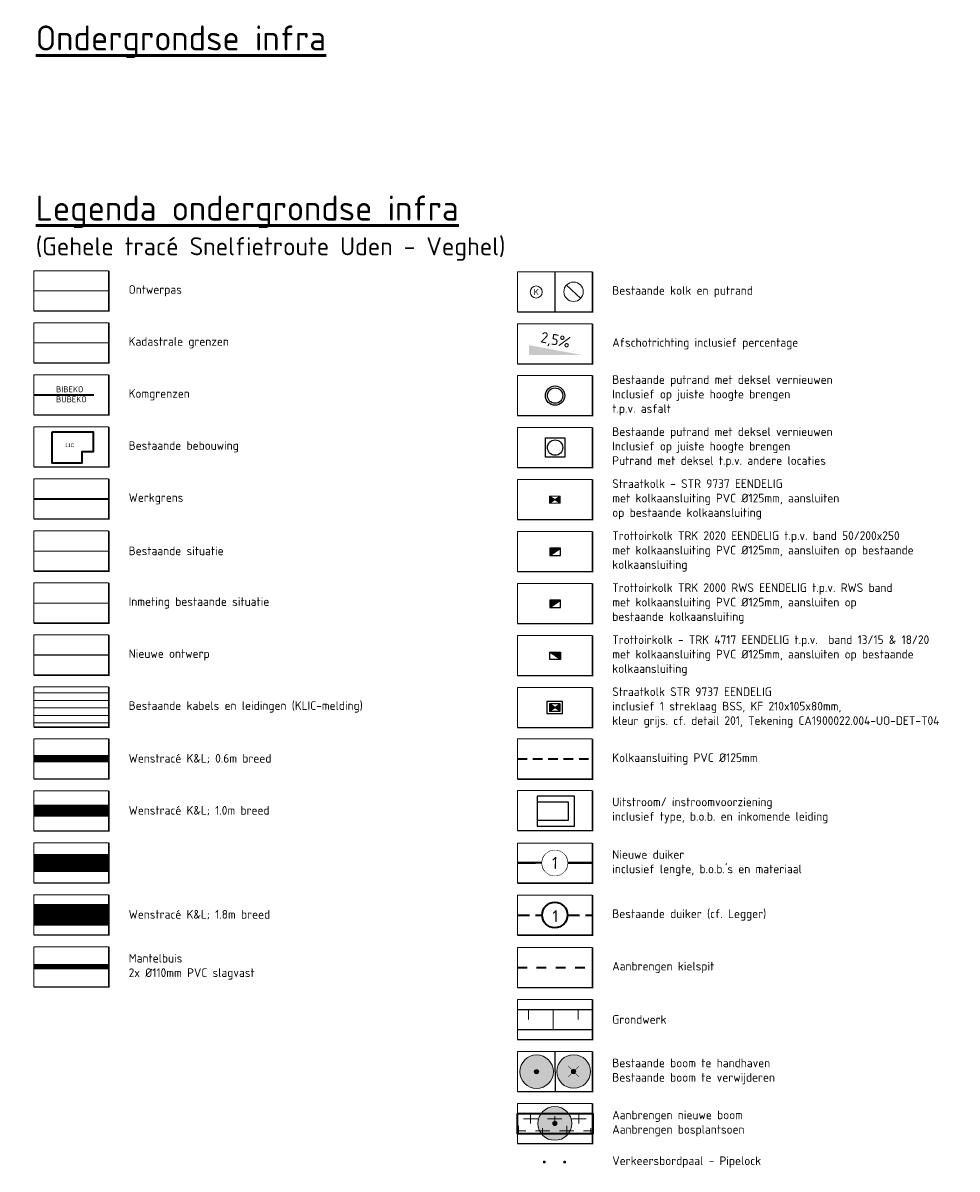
# Model space of a CAD drawing. Header units: metres. Extents: x 163543 to 168130, y 402678 to 405437.
# Tile 224 of 256: x 167616 to 167655, y 403408 to 403456. Entities that reach past the tile are written whole.
import ezdxf
from ezdxf.enums import TextEntityAlignment as Align
from ezdxf.lldxf.tags import DXFTag

# ---------------------------------------------------------------- set-up
doc = ezdxf.new("R2010")
doc.units = ezdxf.units.M
doc.set_wipeout_variables(frame=1)
for name, pattern in [('X-CA190022.004-UO-TXT_Legenda$0$AL-TEKENBLADGRENS', [11.5, 2.5, -1.5, 1, -1.5, 1, -1.5, 2.5]), ('X-CA190022.004-UO-TXT_Legenda$0$AM-AS', [16, 10, -2, 2, -2]), ('X-CA190022.004-UO-TXT_Legenda$0$DASHED2', [0.375, 0.25, -0.125]), ('X-CA190022.004-UO-TXT_Legenda$0$RI-HWA_BETON', [11.4, 9, -2.4]), ('X-CA190022.004-UO-TXT_Legenda$0$RI-HWA_PVC', [6.4, 4, -2.4]), ('X-CA190022.004-UO-TXT_Legenda$0$XX-HIDDEN', [4, 2, -2])]:
    doc.linetypes.add(name, pattern=pattern)
doc.layers.get('0').update_dxf_attribs({"lineweight": 25})
for name, color, linetype, lineweight in [('X-CA190022.004-UO-TXT_Legenda$0$B-OI-KL-WATER-G', 170, 'X-CA190022.004-UO-TXT_Legenda$0$KL-WATER-N', 18), ('X-CA190022.004-UO-TXT_Legenda$0$B-OI-RI-DRUK-G', 210, 'X-CA190022.004-UO-TXT_Legenda$0$RI-PERS', 18), ('X-CA190022.004-UO-TXT_Legenda$0$B-WE-KG-GRENS_PERCEEL-GV', 150, 'Continuous', 9), ('X-CA190022.004-UO-TXT_Legenda$0$B-WE-KL-DATA_MANTELBUIS-G', 90, 'X-CA190022.004-UO-TXT_Legenda$0$1-200 DATA', 100), ('X-CA190022.004-UO-TXT_Legenda$0$B-WE-KL-GAS_HD-G', 30, 'X-CA190022.004-UO-TXT_Legenda$0$KL-GAS-HD-N', 18), ('X-CA190022.004-UO-TXT_Legenda$0$B-WE-KL-GAS_LD-G', 50, 'X-CA190022.004-UO-TXT_Legenda$0$KL-GAS-LD-N', 18), ('X-CA190022.004-UO-TXT_Legenda$0$B-WE-KW-KUNSTWERK_DUIKER-G', 1, 'Continuous', 18), ('X-CA190022.004-UO-TXT_Legenda$0$GE_4502_GBKN_Huisnummer_Lijn_GEM', 202, 'Continuous', 0), ('X-CA190022.004-UO-TXT_Legenda$0$GE_601_PNDgrondvlakpand_Vlak_MV_GEM', 34, 'Continuous', 35), ('X-CA190022.004-UO-TXT_Legenda$0$KOLK INMETING', 251, 'Continuous', 18), ('X-CA190022.004-UO-TXT_Legenda$0$N-GV-GR-BOOM_SOLITAIR-G', 92, 'Continuous', 18), ('X-CA190022.004-UO-TXT_Legenda$0$N-OI-KL-ET_LS_MANTELBUIS-G', 40, 'X-CA190022.004-UO-TXT_Legenda$0$DASHED2', 35), ('X-CA190022.004-UO-TXT_Legenda$0$N-WE-AM-AS_WEG-G', 10, 'X-CA190022.004-UO-TXT_Legenda$0$AM-AS', 18), ('X-CA190022.004-UO-TXT_Legenda$0$N-WE-GR-BEPLANTING_CULTUUR_BOSPLANTSOEN-A-500', 92, 'Continuous', 18), ('X-CA190022.004-UO-TXT_Legenda$0$N-WE-GR-BEPLANTING_NATUUR_BOS-G', 90, 'Continuous', 35), ('X-CA190022.004-UO-TXT_Legenda$0$N-WE-GR-BOOM-S', 90, 'Continuous', 18), ('X-CA190022.004-UO-TXT_Legenda$0$N-WE-GW-TALUDARCERING-S', 90, 'Continuous', 25), ('X-CA190022.004-UO-TXT_Legenda$0$N-WE-GW-TALUDARCERING_KORT-G', 90, 'Continuous', 18), ('X-CA190022.004-UO-TXT_Legenda$0$N-WE-GW-TALUDARCERING_LANG-G', 90, 'Continuous', 18), ('X-CA190022.004-UO-TXT_Legenda$0$N-WE-GW-WATERGANG_BODEM-G', 90, 'Continuous', 25), ('X-CA190022.004-UO-TXT_Legenda$0$N-WE-GW-WATERGANG_GREPPEL_BODEM-G', 90, 'Continuous', 35), ('X-CA190022.004-UO-TXT_Legenda$0$N-WE-GW-WATERGANG_INSTEEK-G', 90, 'Continuous', 25), ('X-CA190022.004-UO-TXT_Legenda$0$N-WE-KG-GRENS_SYSTEEMGRENS-G', 7, 'X-CA190022.004-UO-TXT_Legenda$0$KG-OG', 35), ('X-CA190022.004-UO-TXT_Legenda$0$N-WE-RI-HWA_KOLK-S', 150, 'Continuous', 20), ('X-CA190022.004-UO-TXT_Legenda$0$N-WE-RI-HWA_KOLK-S-11-22 RWS BAND', 1, 'Continuous', 25), ('X-CA190022.004-UO-TXT_Legenda$0$N-WE-RI-HWA_KOLK-S-13-15 18-20 BAND', 5, 'Continuous', 25), ('X-CA190022.004-UO-TXT_Legenda$0$N-WE-RI-HWA_KOLK-S-COMBI 5-20 BAND', 150, 'Continuous', 25), ('X-CA190022.004-UO-TXT_Legenda$0$N-WE-RI-HWA_KOLK-S-met streklagen', 7, 'Continuous', 25), ('X-CA190022.004-UO-TXT_Legenda$0$N-WE-RI-HWA_TRANSPORTLEIDING_BETON_250-G', 150, 'X-CA190022.004-UO-TXT_Legenda$0$RI-HWA_BETON', 35), ('X-CA190022.004-UO-TXT_Legenda$0$N-WE-RI-HWA_TRANSPORTLEIDING_PVC_160-G', 150, 'X-CA190022.004-UO-TXT_Legenda$0$RI-HWA_PVC', 35), ('X-CA190022.004-UO-TXT_Legenda$0$N-WE-RI-HWA_UITSTROOMBAK-S', 150, 'Continuous', 25), ('X-CA190022.004-UO-TXT_Legenda$0$N-WE-RI-PUT_BETON ASFALT-S', 7, 'Continuous', 25), ('X-CA190022.004-UO-TXT_Legenda$0$N-WE-RI-PUT_BETON BSS MAAIVELD-S', 142, 'Continuous', 25), ('X-CA190022.004-UO-TXT_Legenda$0$N-WE-VH-KANTVERHARDING-G', 210, 'Continuous', 25), ('X-CA190022.004-UO-TXT_Legenda$0$N-WE-VH-VERKANTING-G', 7, 'Continuous', 35), ('X-CA190022.004-UO-TXT_Legenda$0$N-WE-VH-VERKANTING-T18', 7, 'Continuous', 18), ('X-CA190022.004-UO-TXT_Legenda$0$PUTRANDEN BGT', 251, 'Continuous', 0), ('X-CA190022.004-UO-TXT_Legenda$0$X-XX-AL-LEGENDA-G', 7, 'Continuous', 18), ('X-CA190022.004-UO-TXT_Legenda$0$X-XX-AL-LEGENDA-T50', 7, 'Continuous', 50), ('X-CA190022.004-UO-TXT_Legenda$0$X-XX-AL-T18', 7, 'Continuous', 18), ('X-CA190022.004-UO-TXT_Legenda$0$X-XX-AL-T25', 7, 'Continuous', 25), ('X-CA190022.004-UO-TXT_Legenda$0$X-XX-AL-T25 PIPELOCK SYSTEEM', 1, 'Continuous', 25), ('X-CA190022.004-UO-TXT_Legenda$0$X-XX-AL-VERWIJZING DUIKERS-S', 150, 'Continuous', 25), ('X-CA190022.004-UO-TXT_Legenda$0$X-XX-AL-VERWIJZING_KOMGRENS-G', 242, 'X-CA190022.004-UO-TXT_Legenda$0$AL-TEKENBLADGRENS', 35)]:
    doc.layers.add(name, color=color, linetype=linetype, lineweight=lineweight)
doc.layers.add('X-CA190022.004-UO-TXT_Legenda$0$B-WE-GR-BOOM-S AFKOMSTIG UIT DTM_v0.4', color=252, linetype='Continuous')
doc.layers.add('X-CA190022.004-UO-TXT_Legenda$0$V-WE-GR-BOOM-S', color=1, linetype='Continuous')
for name, color, linetype, lineweight, transparency in [('X-CA190022.004-UO-TXT_Legenda$0$N-GV-GR-GRAS-A-200', 62, 'Continuous', 18, 0.5), ('X-CA190022.004-UO-TXT_Legenda$0$N-WE-KL-TRACE_WENSTRACE-G 0.6m', 6, 'Continuous', 35, 0.6), ('X-CA190022.004-UO-TXT_Legenda$0$N-WE-KL-TRACE_WENSTRACE-G 1.0m', 3, 'Continuous', 35, 0.6), ('X-CA190022.004-UO-TXT_Legenda$0$N-WE-KL-TRACE_WENSTRACE-G 1.5m', 1, 'Continuous', 35, 0.6), ('X-CA190022.004-UO-TXT_Legenda$0$N-WE-KL-TRACE_WENSTRACE-G 1.80m', 2, 'Continuous', 35, 0.6)]:
    doc.layers.add(name, color=color, linetype=linetype, lineweight=lineweight, transparency=transparency)
doc.styles.add('X-CA190022.004-UO-TXT_Legenda$0$BGT_NAR', font='arial.ttf', dxfattribs={"height": 1})
doc.styles.add('X-CA190022.004-UO-TXT_Legenda$0$ISOCPEUR 9 PT', font='isocpeur.ttf', dxfattribs={"height": 2.4402})
doc.styles.add('X-CA190022.004-UO-TXT_Legenda$0$NLCS-ISO', font='NLCS-ISO.ttf')
doc.styles.add('X-CA190022.004-UO-TXT_Legenda$0$NLCS-ISO-M200-T18', font='NLCS-ISO.ttf', dxfattribs={"height": 0.36})
doc.styles.add('X-CA190022.004-UO-TXT_Legenda$0$NLCS-ISO-M200-T25', font='NLCS-ISO.ttf', dxfattribs={"height": 0.5})
doc.styles.add('X-CA190022.004-UO-TXT_Legenda$0$NLCS-ISO-M200-T35', font='NLCS-ISO.ttf', dxfattribs={"height": 0.7})
doc.styles.add('X-CA190022.004-UO-TXT_Legenda$0$NLCS-ISO-M500-T18', font='NLCS-ISO.ttf', dxfattribs={"height": 0.9})
doc.styles.add('X-CA190022.004-UO-TXT_Legenda$0$NLCS-ISO-M500-T50', font='NLCS-ISO.ttf', dxfattribs={"height": 2.5})
doc.styles.add('X-CA190022.004-UO-TXT_Legenda$0$Standard', font='NLCS-ISO.ttf')
doc.linetypes.add('X-CA190022.004-UO-TXT_Legenda$0$1-200 DATA', pattern='A,1.5,-0.6,["DATA",X-CA190022.004-UO-TXT_Legenda$0$NLCS-ISO,S=0.24,R=0,X=-0.5,Y=-0.12],-0.3', length=2.4)
doc.linetypes.add('X-CA190022.004-UO-TXT_Legenda$0$KG-OG', pattern='A,5.5,-1.5,[2,NLCS.SHX,S=0.5,R=0,X=0,Y=0],-1.5', length=8.5)
tags = doc.linetypes.add('X-CA190022.004-UO-TXT_Legenda$0$KL-GAS-HD-N', pattern='A,4,-1,[69,NLCS.SHX,S=0.5,R=0,X=0,Y=0],-1,4,-1,["H",X-CA190022.004-UO-TXT_Legenda$0$Standard,S=1,R=0,X=0,Y=-0.5],-2', length=13).pattern_tags.tags
tags[18] = DXFTag(74, 10)
tags = doc.linetypes.add('X-CA190022.004-UO-TXT_Legenda$0$KL-GAS-LD-N', pattern='A,4,-1,[69,NLCS.SHX,S=0.5,R=0,X=0,Y=0],-1,4,-1,["L",X-CA190022.004-UO-TXT_Legenda$0$Standard,S=1,R=0,X=0.25,Y=-0.5],-2', length=13).pattern_tags.tags
tags[18] = DXFTag(74, 10)
doc.linetypes.add('X-CA190022.004-UO-TXT_Legenda$0$KL-WATER-N', pattern='A,7,-0.5,[168,NLCS.SHX,S=0.75,R=0,X=0.75,Y=0],-2', length=9.5)
tags = doc.linetypes.add('X-CA190022.004-UO-TXT_Legenda$0$RI-PERS', pattern='A,7,-2,["P",X-CA190022.004-UO-TXT_Legenda$0$Standard,S=1.8,R=0,X=-0.5,Y=-0.9],-2,7,-2,[102,NLCS.SHX,S=1,R=180,X=0,Y=0],-2', length=22).pattern_tags.tags
tags[6] = DXFTag(74, 10)

# ---------------------------------------------------------------- blocks, each defined once
blk = doc.blocks.new('X-CA190022.004-UO-TXT_Legenda$0$N-SAL-VERWIJZING_MATERIAALNUMMER-SO')
blk.add_circle((0, 0), 2.64)
blk.add_wipeout([(2.64, 0), (2.63, 0.17), (2.62, 0.33), (2.59, 0.49), (2.56, 0.66), (2.51, 0.82), (2.45, 0.97), (2.39, 1.12), (2.31, 1.27), (2.23, 1.41), (2.13, 1.55), (2.03, 1.68), (1.92, 1.81), (1.81, 1.92), (1.68, 2.03), (1.55, 2.13), (1.41, 2.23), (1.27, 2.31), (1.12, 2.39), (0.97, 2.45), (0.82, 2.51), (0.66, 2.56), (0.49, 2.59), (0.33, 2.62), (0.17, 2.63), (0, 2.64), (-0.17, 2.63), (-0.33, 2.62), (-0.49, 2.59), (-0.66, 2.56), (-0.82, 2.51), (-0.97, 2.45), (-1.12, 2.39), (-1.27, 2.31), (-1.41, 2.23), (-1.55, 2.13), (-1.68, 2.03), (-1.81, 1.92), (-1.92, 1.81), (-2.03, 1.68), (-2.13, 1.55), (-2.23, 1.41), (-2.31, 1.27), (-2.39, 1.12), (-2.45, 0.97), (-2.51, 0.82), (-2.56, 0.66), (-2.59, 0.49), (-2.62, 0.33), (-2.63, 0.17), (-2.64, 0), (-2.63, -0.17), (-2.62, -0.33), (-2.59, -0.49), (-2.56, -0.66), (-2.51, -0.82), (-2.45, -0.97), (-2.39, -1.12), (-2.31, -1.27), (-2.23, -1.41), (-2.13, -1.55), (-2.03, -1.68), (-1.92, -1.81), (-1.81, -1.92), (-1.68, -2.03), (-1.55, -2.13), (-1.41, -2.23), (-1.27, -2.31), (-1.12, -2.39), (-0.97, -2.45), (-0.82, -2.51), (-0.66, -2.56), (-0.49, -2.59), (-0.33, -2.62), (-0.17, -2.63), (0, -2.64), (0.17, -2.63), (0.33, -2.62), (0.49, -2.59), (0.66, -2.56), (0.82, -2.51), (0.97, -2.45), (1.12, -2.39), (1.27, -2.31), (1.41, -2.23), (1.55, -2.13), (1.68, -2.03), (1.81, -1.92), (1.92, -1.81), (2.03, -1.68), (2.13, -1.55), (2.23, -1.41), (2.31, -1.27), (2.39, -1.12), (2.45, -0.97), (2.51, -0.82), (2.56, -0.66), (2.59, -0.49), (2.62, -0.33)])
at = {"style": 'X-CA190022.004-UO-TXT_Legenda$0$NLCS-ISO'}
blk.add_attdef('MATERIAALNUMMER', text='', height=2.5, dxfattribs=at).set_placement((0, 0), align=Align.MIDDLE_CENTER)
blk = doc.blocks.new('*U65')
at = {"layer": 'X-CA190022.004-UO-TXT_Legenda$0$N-WE-GW-TALUDARCERING_KORT-G'}
for p, q in [((167418.08, 403437.72), (167418.08, 403436.72)), ((167423.08, 403437.72), (167423.08, 403436.72))]:
    blk.add_line(p, q, dxfattribs=at)
at = {"layer": 'X-CA190022.004-UO-TXT_Legenda$0$N-WE-GW-TALUDARCERING_LANG-G'}
blk.add_line((167420.58, 403437.72), (167420.58, 403435.72), dxfattribs=at)
blk = doc.blocks.new('*U71')
blk.add_solid([(-2.5, 0.9), (-2.5, 0), (2.3, 0)])
blk = doc.blocks.new('X-CA190022.004-UO-TXT_Legenda$0$IMGEOInspectierioolput')
at = {"flags": 128}
blk.add_lwpolyline([(-8.2, 7.7), (8.2, -7.7)], dxfattribs=at)
blk.add_circle((0, 0), 11.2)
blk = doc.blocks.new('X-CA190022.004-UO-TXT_Legenda$0$kolk 1.03')
blk.add_circle((0, 0), 0.25)
at = {"insert": (0, 0), "char_height": 0.244, "attachment_point": 5, "style": 'X-CA190022.004-UO-TXT_Legenda$0$ISOCPEUR 9 PT'}
blk.add_mtext_dynamic_manual_height_columns('K', width=0.25229, gutter_width=12.201, heights=[0], dxfattribs=at)
blk = doc.blocks.new('X-CA190022.004-UO-TXT_Legenda$0$N-SRI-PUT_BETON-SO MAAIVELD')
at = {"lineweight": -3}
blk.add_lwpolyline([(-2, 2), (2, 2), (2, -2), (-2, -2)], close=True, dxfattribs=at)
blk.add_circle((0, 0), 1.59, dxfattribs=at)
blk = doc.blocks.new('X-CA190022.004-UO-TXT_Legenda$0$N-SRI-PUT_BETON-SO ASFALT')
at = {"lineweight": -3}
for radius in [2, 1.59]:
    blk.add_circle((0, 0), radius, dxfattribs=at)
blk = doc.blocks.new('X-CA190022.004-UO-TXT_Legenda$0$SGR-BOOM_01-SO')
at = {"linetype": 'ByBlock', "lineweight": 18}
h = blk.add_hatch(color=0, dxfattribs=at)
h.dxf.hatch_style = 1
edge = h.paths.add_edge_path()
edge.add_arc((0, 0), 0.25, 0, 360)
at = {"color": 0, "linetype": 'ByBlock', "lineweight": 18}
for radius in [2, 0.25]:
    blk.add_circle((0, 0), radius, dxfattribs=at)
blk = doc.blocks.new('X-CA190022.004-UO-TXT_Legenda$0$IMGEOBoom')
at = {"transparency": 33554457}
h = blk.add_hatch(color=256, dxfattribs=at)
h.dxf.hatch_style = 1
edge = h.paths.add_edge_path()
edge.add_arc((0, 0), 100, 0, 360)
edge = h.paths.add_edge_path(flags=17)
edge.add_arc((0, 0), 12.5, 0, 360)
h = blk.add_hatch()
h.set_pattern_fill('ANGLE', color=256)
h.set_pattern_definition([(0, (0, 0), (0, 6.985), [5.08, -1.905]), (90, (0, 0), (-6.985, 4e-16), [5.08, -1.905])])
edge = h.paths.add_edge_path(flags=17)
edge.add_arc((0, 0), 12.5, 0, 360)
at = {"layer": 'X-CA190022.004-UO-TXT_Legenda$0$N-GV-GR-GRAS-A-200'}
h = blk.add_hatch(color=256, dxfattribs=at)
h.dxf.hatch_style = 1
edge = h.paths.add_edge_path(flags=17)
edge.add_arc((0, 0), 12.5, 0, 360)
at = {"xscale": 50, "yscale": 50, "zscale": 50}
blk.add_blockref('X-CA190022.004-UO-TXT_Legenda$0$SGR-BOOM_01-SO', (0, 0), dxfattribs=at)
blk = doc.blocks.new('X-CA190022.004-UO-TXT_Legenda$0$Te verwijderen boom')
at = {"ltscale": 0.1, "const_width": 0.05, "flags": 128}
for points in [[(-0.53, 0.53), (0.53, -0.53)], [(0.53, 0.53), (-0.53, -0.53)]]:
    blk.add_lwpolyline(points, dxfattribs=at)
blk = doc.blocks.new('X-CA190022.004-UO-TXT_Legenda$0$sfr nieuwe boom')
at = {"layer": 'X-CA190022.004-UO-TXT_Legenda$0$N-GV-GR-BOOM_SOLITAIR-G', "transparency": 33554470}
h = blk.add_hatch(color=256, dxfattribs=at)
h.dxf.hatch_style = 1
edge = h.paths.add_edge_path()
edge.add_arc((0, 0), 2, 0, 360)
at = {"layer": 'X-CA190022.004-UO-TXT_Legenda$0$N-GV-GR-BOOM_SOLITAIR-G'}
h = blk.add_hatch(color=256, dxfattribs=at)
h.dxf.hatch_style = 1
edge = h.paths.add_edge_path()
edge.add_arc((0, 0), 0.25, 0, 360)
for radius in [2, 0.25]:
    blk.add_circle((0, 0), radius, dxfattribs=at)
blk = doc.blocks.new('X-CA190022.004-UO-TXT_Legenda$0$N-SRI-KOLK_TROTTOIR-SO')
blk.add_hatch(color=256).paths.add_polyline_path([(1.125, 1.5), (-1.125, 1.5), (-1.125, 0)])
blk.add_line((-1.125, 0), (1.125, 1.5))
at = {"flags": 128}
blk.add_lwpolyline([(-1.125, 0), (1.125, 0), (1.125, 1.5), (-1.125, 1.5)], close=True, dxfattribs=at)
blk = doc.blocks.new('X-CA190022.004-UO-TXT_Legenda$0$N-SRI-KOLK_STRAAT_450X300-SO')
h = blk.add_hatch(color=256)
h.dxf.hatch_style = 1
h.paths.add_polyline_path([(0, 0.75), (-1.125, 1.5), (-1.125, 0)])
h.paths.add_polyline_path([(1.125, 0), (1.125, 1.5), (0, 0.75)])
for p, q in [((-1.125, 0), (1.125, 1.5)), ((1.125, 0), (-1.125, 1.5))]:
    blk.add_line(p, q)
at = {"flags": 128}
blk.add_lwpolyline([(-1.125, 0), (1.125, 0), (1.125, 1.5), (-1.125, 1.5)], close=True, dxfattribs=at)
blk = doc.blocks.new('*U81')
h = blk.add_hatch(color=256)
h.dxf.hatch_style = 1
h.paths.add_polyline_path([(0, 0), (-1.125, 0.75), (-1.125, -0.75)])
h.paths.add_polyline_path([(1.125, -0.75), (1.125, 0.75), (0, 0)])
for p, q in [((-1.125, -0.75), (1.125, 0.75)), ((1.125, -0.75), (-1.125, 0.75))]:
    blk.add_line(p, q)
at = {"flags": 128}
for points in [[(-1.625, -1.25), (1.625, -1.25), (1.625, 1.25), (-1.625, 1.25)], [(-1.125, -0.75), (1.125, -0.75), (1.125, 0.75), (-1.125, 0.75)]]:
    blk.add_lwpolyline(points, close=True, dxfattribs=at)
blk = doc.blocks.new('X-CA190022.004-UO-TXT_Legenda$0$blokje legenda')
at = {"layer": 'X-CA190022.004-UO-TXT_Legenda$0$X-XX-AL-LEGENDA-G', "const_width": 0.1, "flags": 128}
blk.add_lwpolyline([(7.55, 0), (7.55, -4.05), (0, -4.05)], dxfattribs=at)
at = {"layer": 'X-CA190022.004-UO-TXT_Legenda$0$X-XX-AL-LEGENDA-G', "flags": 128}
blk.add_lwpolyline([(0, 0), (0, -4), (7.5, -4), (7.5, 0)], close=True, dxfattribs=at)
blk = doc.blocks.new('X-CA190022.004-UO-TXT_Legenda$0$_Dot')
at = {"color": 0, "linetype": 'ByBlock', "const_width": 0.5}
blk.add_lwpolyline([(-0.25, 0, 1), (0.25, 0, 1)], format="xyb", close=True, dxfattribs=at)

msp = doc.modelspace()

# ---------------------------------------------------------------- hatches: boundary and pattern name
at = {"layer": 'X-CA190022.004-UO-TXT_Legenda$0$N-WE-GR-BEPLANTING_CULTUUR_BOSPLANTSOEN-A-500', "ltscale": 0.01}
h = msp.add_hatch(dxfattribs=at)
h.set_pattern_fill('AGR-BOSPLANTSOEN', color=256, scale=0.5, pattern_type=2)
h.set_pattern_definition([(0, (200, 0.90214), (0.5, 0.5), [0.6, -0.4]), (90, (200.3, 0.7021), (-2, 1e-16), [0.4, -0.6]), (90, (200.8, 1.2021), (-2, 1e-16), [0.4, -0.6]), (90, (201.3, 0.8021), (-2, 1e-16), [0.2, -0.8]), (90, (201.8, 1.3021), (-2, 1e-16), [0.2, -0.8])])
h.paths.add_polyline_path([(167636.251, 403410.613), (167639.382, 403410.613), (167639.382, 403409.773), (167636.251, 403409.773)])

# ---------------------------------------------------------------- linework, layer by layer
at = {"color": 7, "flags": 128}
for points in [[(167637.806, 403445.554), (167637.806, 403443.896)], [(167637.806, 403413.192), (167637.816, 403411.512)]]:
    msp.add_lwpolyline(points, dxfattribs=at)
at = {"color": 253, "flags": 128}
msp.add_lwpolyline([(167616.168, 403433.971), (167619.299, 403433.961)], dxfattribs=at)
at = {"color": 246, "flags": 128}
msp.add_lwpolyline([(167616.168, 403431.812), (167619.299, 403431.802)], dxfattribs=at)
at = {"layer": 'X-CA190022.004-UO-TXT_Legenda$0$B-OI-KL-WATER-G', "color": 42, "lineweight": 5, "ltscale": 0.85}
msp.add_line((167616.168, 403427.766), (167619.279, 403427.766), dxfattribs=at)
at = {"layer": 'X-CA190022.004-UO-TXT_Legenda$0$B-OI-RI-DRUK-G', "color": 42, "lineweight": 5, "ltscale": 0.85}
msp.add_line((167616.168, 403428.08), (167619.279, 403428.08), dxfattribs=at)
at = {"layer": 'X-CA190022.004-UO-TXT_Legenda$0$B-WE-KG-GRENS_PERCEEL-GV', "flags": 128}
msp.add_lwpolyline([(167616.168, 403442.607), (167619.279, 403442.607)], dxfattribs=at)
at = {"layer": 'X-CA190022.004-UO-TXT_Legenda$0$B-WE-KL-DATA_MANTELBUIS-G', "color": 42, "lineweight": 5, "ltscale": 0.85}
msp.add_line((167616.168, 403426.827), (167619.279, 403426.827), dxfattribs=at)
at = {"layer": 'X-CA190022.004-UO-TXT_Legenda$0$B-WE-KL-GAS_HD-G', "color": 42, "lineweight": 5, "ltscale": 0.85}
msp.add_line((167616.168, 403427.14), (167619.279, 403427.14), dxfattribs=at)
at = {"layer": 'X-CA190022.004-UO-TXT_Legenda$0$B-WE-KL-GAS_LD-G', "color": 42, "lineweight": 5, "ltscale": 0.85}
msp.add_line((167616.168, 403427.453), (167619.279, 403427.453), dxfattribs=at)
at = {"layer": 'X-CA190022.004-UO-TXT_Legenda$0$B-WE-KW-KUNSTWERK_DUIKER-G', "linetype": 'X-CA190022.004-UO-TXT_Legenda$0$DASHED2', "lineweight": 35, "ltscale": 2, "flags": 128}
for points in [[(167636.251, 403418.856), (167637.278, 403418.856)], [(167638.334, 403418.856), (167639.361, 403418.856)]]:
    msp.add_lwpolyline(points, dxfattribs=at)
at = {"layer": 'X-CA190022.004-UO-TXT_Legenda$0$B-WE-KW-KUNSTWERK_DUIKER-G', "linetype": 'Continuous', "lineweight": 35, "ltscale": 2}
msp.add_circle((167637.806, 403418.856), 0.528, dxfattribs=at)
at = {"layer": 'X-CA190022.004-UO-TXT_Legenda$0$GE_601_PNDgrondvlakpand_Vlak_MV_GEM', "flags": 128}
msp.add_lwpolyline([(167616.917, 403438.891), (167616.917, 403437.626), (167618.183, 403437.626), (167618.183, 403438.091), (167618.656, 403438.091), (167618.656, 403438.891)], close=True, dxfattribs=at)
at = {"layer": 'X-CA190022.004-UO-TXT_Legenda$0$N-OI-KL-ET_LS_MANTELBUIS-G', "ltscale": 2.5, "const_width": 0.22}
msp.add_lwpolyline([(167616.168, 403416.709), (167619.279, 403416.709)], dxfattribs=at)
at = {"layer": 'X-CA190022.004-UO-TXT_Legenda$0$N-WE-AM-AS_WEG-G', "ltscale": 0.4, "flags": 128}
msp.add_lwpolyline([(167616.168, 403444.765), (167619.279, 403444.765)], dxfattribs=at)
at = {"layer": 'X-CA190022.004-UO-TXT_Legenda$0$N-WE-GR-BEPLANTING_NATUUR_BOS-G'}
msp.add_lwpolyline([(167636.251, 403410.613), (167639.382, 403410.613), (167639.382, 403409.773), (167636.251, 403409.773)], close=True, dxfattribs=at)
at = {"layer": 'X-CA190022.004-UO-TXT_Legenda$0$N-WE-GW-WATERGANG_BODEM-G', "flags": 128}
msp.add_lwpolyline([(167636.251, 403414.107), (167639.361, 403414.107)], dxfattribs=at)
at = {"layer": 'X-CA190022.004-UO-TXT_Legenda$0$N-WE-GW-WATERGANG_GREPPEL_BODEM-G', "linetype": 'X-CA190022.004-UO-TXT_Legenda$0$XX-HIDDEN', "ltscale": 0.2, "flags": 128}
msp.add_lwpolyline([(167636.251, 403416.68), (167639.361, 403416.68)], dxfattribs=at)
at = {"layer": 'X-CA190022.004-UO-TXT_Legenda$0$N-WE-GW-WATERGANG_INSTEEK-G', "flags": 128}
msp.add_lwpolyline([(167636.251, 403414.936), (167639.361, 403414.936)], dxfattribs=at)
at = {"layer": 'X-CA190022.004-UO-TXT_Legenda$0$N-WE-KG-GRENS_SYSTEEMGRENS-G', "ltscale": 0.35, "flags": 128}
msp.add_lwpolyline([(167616.168, 403436.13), (167619.279, 403436.13)], dxfattribs=at)
at = {"layer": 'X-CA190022.004-UO-TXT_Legenda$0$N-WE-KL-TRACE_WENSTRACE-G 0.6m', "lineweight": 18, "ltscale": 0.2, "const_width": 0.3}
msp.add_lwpolyline([(167616.168, 403425.345), (167619.279, 403425.345)], dxfattribs=at)
at = {"layer": 'X-CA190022.004-UO-TXT_Legenda$0$N-WE-KL-TRACE_WENSTRACE-G 1.0m', "lineweight": 18, "const_width": 0.5}
msp.add_lwpolyline([(167616.168, 403423.186), (167619.279, 403423.186)], dxfattribs=at)
at = {"layer": 'X-CA190022.004-UO-TXT_Legenda$0$N-WE-KL-TRACE_WENSTRACE-G 1.5m', "lineweight": 18, "ltscale": 0.2, "const_width": 0.75}
msp.add_lwpolyline([(167619.299, 403421.017), (167616.168, 403421.017)], dxfattribs=at)
at = {"layer": 'X-CA190022.004-UO-TXT_Legenda$0$N-WE-KL-TRACE_WENSTRACE-G 1.80m', "lineweight": 18, "ltscale": 0.2, "const_width": 0.9}
msp.add_lwpolyline([(167616.168, 403418.868), (167619.299, 403418.858)], dxfattribs=at)
at = {"layer": 'X-CA190022.004-UO-TXT_Legenda$0$N-WE-RI-HWA_TRANSPORTLEIDING_BETON_250-G', "ltscale": 0.25, "flags": 128}
msp.add_lwpolyline([(167638.117, 403421.015), (167639.361, 403421.015), (167636.251, 403421.015), (167637.495, 403421.015)], dxfattribs=at)
at = {"layer": 'X-CA190022.004-UO-TXT_Legenda$0$N-WE-RI-HWA_TRANSPORTLEIDING_PVC_160-G', "ltscale": 0.1, "flags": 128}
msp.add_lwpolyline([(167636.251, 403425.333), (167639.361, 403425.333)], dxfattribs=at)
at = {"layer": 'X-CA190022.004-UO-TXT_Legenda$0$N-WE-RI-HWA_UITSTROOMBAK-S'}
msp.add_lwpolyline([(167638.623, 403423.794), (167637.073, 403423.794), (167637.073, 403422.544), (167638.623, 403422.544)], close=True, dxfattribs=at)
msp.add_lwpolyline([(167637.073, 403422.794), (167638.373, 403422.794), (167638.373, 403423.544), (167637.073, 403423.544)], dxfattribs=at)
at = {"layer": 'X-CA190022.004-UO-TXT_Legenda$0$N-WE-VH-KANTVERHARDING-G', "color": 125, "flags": 128}
msp.add_lwpolyline([(167616.168, 403429.653), (167619.279, 403429.653)], dxfattribs=at)
at = {"layer": 'X-CA190022.004-UO-TXT_Legenda$0$X-XX-AL-VERWIJZING_KOMGRENS-G'}
msp.add_lwpolyline([(167616.168, 403440.448), (167619.279, 403440.448)], dxfattribs=at)

# ---------------------------------------------------------------- block references
at = {"xscale": 0.41472, "yscale": 0.41472, "zscale": 0.41472}
for p in [(167616.168, 403445.595), (167636.251, 403445.554), (167616.168, 403443.436), (167616.168, 403441.277), (167636.251, 403441.254), (167616.168, 403439.118), (167636.251, 403439.095), (167616.168, 403436.959), (167636.251, 403436.936), (167616.168, 403434.8), (167636.251, 403434.777), (167616.168, 403432.642), (167636.251, 403432.618), (167616.168, 403430.483), (167636.251, 403430.459), (167616.168, 403428.324), (167636.251, 403428.301), (167616.168, 403426.174), (167636.251, 403426.162), (167616.168, 403424.015), (167636.251, 403424.024), (167616.168, 403421.856), (167616.168, 403419.698), (167636.251, 403419.686), (167616.168, 403417.539), (167636.251, 403417.51), (167636.251, 403415.351), (167636.251, 403413.192), (167636.251, 403411.033)]:
    msp.add_blockref('X-CA190022.004-UO-TXT_Legenda$0$blokje legenda', p, dxfattribs=at)
at = {"layer": 'X-CA190022.004-UO-TXT_Legenda$0$B-WE-GR-BOOM-S AFKOMSTIG UIT DTM_v0.4', "linetype": 'ByBlock', "lineweight": -2, "xscale": 0.006960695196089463, "yscale": 0.006960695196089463, "zscale": 0.006960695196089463}
for p in [(167637.049, 403412.352), (167638.589, 403412.362)]:
    msp.add_blockref('X-CA190022.004-UO-TXT_Legenda$0$IMGEOBoom', p, dxfattribs=at)
at = {"layer": 'X-CA190022.004-UO-TXT_Legenda$0$KOLK INMETING', "linetype": 'ByBlock', "lineweight": -2}
msp.add_blockref('X-CA190022.004-UO-TXT_Legenda$0$kolk 1.03', (167637.034, 403444.715), dxfattribs=at)
at = {"layer": 'X-CA190022.004-UO-TXT_Legenda$0$N-WE-GR-BOOM-S', "xscale": 0.35, "yscale": 0.35}
msp.add_blockref('X-CA190022.004-UO-TXT_Legenda$0$sfr nieuwe boom', (167637.806, 403410.204), dxfattribs=at)
at = {"layer": 'X-CA190022.004-UO-TXT_Legenda$0$N-WE-GW-TALUDARCERING-S', "xscale": 0.41472, "yscale": 0.41472, "zscale": 0.41472}
msp.add_blockref('*U65', (98205.081, 236101.245), dxfattribs=at)
at = {"layer": 'X-CA190022.004-UO-TXT_Legenda$0$N-WE-RI-HWA_KOLK-S', "xscale": 0.2, "yscale": 0.2, "zscale": 0.2}
msp.add_blockref('X-CA190022.004-UO-TXT_Legenda$0$N-SRI-KOLK_STRAAT_450X300-SO', (167637.808, 403435.946), dxfattribs=at)
at = {"layer": 'X-CA190022.004-UO-TXT_Legenda$0$N-WE-RI-HWA_KOLK-S-11-22 RWS BAND', "xscale": 0.2, "yscale": 0.2, "zscale": 0.2}
msp.add_blockref('X-CA190022.004-UO-TXT_Legenda$0$N-SRI-KOLK_TROTTOIR-SO', (167637.817, 403431.62), dxfattribs=at)
at = {"layer": 'X-CA190022.004-UO-TXT_Legenda$0$N-WE-RI-HWA_KOLK-S-13-15 18-20 BAND', "xscale": 0.2, "yscale": 0.2, "zscale": 0.2}
msp.add_blockref('X-CA190022.004-UO-TXT_Legenda$0$N-SRI-KOLK_TROTTOIR-SO', (167637.817, 403433.779), dxfattribs=at)
at = {"layer": 'X-CA190022.004-UO-TXT_Legenda$0$N-WE-RI-HWA_KOLK-S-COMBI 5-20 BAND', "xscale": -0.2, "yscale": 0.2, "zscale": 0.2}
msp.add_blockref('X-CA190022.004-UO-TXT_Legenda$0$N-SRI-KOLK_TROTTOIR-SO', (167637.817, 403429.461), dxfattribs=at)
at = {"layer": 'X-CA190022.004-UO-TXT_Legenda$0$N-WE-RI-HWA_KOLK-S-met streklagen', "xscale": 0.2, "yscale": 0.2, "zscale": 0.2}
msp.add_blockref('*U81', (167637.806, 403427.471), dxfattribs=at)
at = {"layer": 'X-CA190022.004-UO-TXT_Legenda$0$N-WE-RI-PUT_BETON ASFALT-S', "xscale": 0.2, "yscale": 0.2, "zscale": 0.2, "rotation": 26.56690846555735}
msp.add_blockref('X-CA190022.004-UO-TXT_Legenda$0$N-SRI-PUT_BETON-SO ASFALT', (167637.816, 403440.414), dxfattribs=at)
at = {"layer": 'X-CA190022.004-UO-TXT_Legenda$0$N-WE-RI-PUT_BETON BSS MAAIVELD-S', "xscale": 0.2, "yscale": 0.2, "zscale": 0.2}
msp.add_blockref('X-CA190022.004-UO-TXT_Legenda$0$N-SRI-PUT_BETON-SO MAAIVELD', (167637.816, 403438.255), dxfattribs=at)
at = {"layer": 'X-CA190022.004-UO-TXT_Legenda$0$N-WE-VH-VERKANTING-G', "xscale": 0.4519257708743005, "yscale": 0.4519257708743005, "zscale": 0.4519257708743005}
msp.add_blockref('*U71', (167637.87, 403442.104), dxfattribs=at)
at = {"layer": 'X-CA190022.004-UO-TXT_Legenda$0$PUTRANDEN BGT', "xscale": 0.036, "yscale": 0.036, "zscale": 0.025}
msp.add_blockref('X-CA190022.004-UO-TXT_Legenda$0$IMGEOInspectierioolput', (167638.584, 403444.725), dxfattribs=at)
at = {"layer": 'X-CA190022.004-UO-TXT_Legenda$0$V-WE-GR-BOOM-S', "xscale": 0.41472, "yscale": 0.41472, "zscale": 0.41472}
msp.add_blockref('X-CA190022.004-UO-TXT_Legenda$0$Te verwijderen boom', (167638.589, 403412.362), dxfattribs=at)
at = {"layer": 'X-CA190022.004-UO-TXT_Legenda$0$X-XX-AL-T25', "xscale": 0.12, "yscale": 0.12, "zscale": 0.12}
msp.add_blockref('X-CA190022.004-UO-TXT_Legenda$0$_Dot', (167637.368, 403408.603), dxfattribs=at)
at = {"layer": 'X-CA190022.004-UO-TXT_Legenda$0$X-XX-AL-T25 PIPELOCK SYSTEEM', "xscale": 0.12, "yscale": 0.12, "zscale": 0.12, "rotation": 53.49181362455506}
msp.add_blockref('X-CA190022.004-UO-TXT_Legenda$0$_Dot', (167638.215, 403408.603), dxfattribs=at)

# ---------------------------------------------------------------- texts
at = {"layer": 'X-CA190022.004-UO-TXT_Legenda$0$B-WE-KW-KUNSTWERK_DUIKER-G', "linetype": 'X-CA190022.004-UO-TXT_Legenda$0$DASHED2', "lineweight": 35, "ltscale": 2, "insert": (167637.712, 403419.057), "char_height": 0.5, "attachment_point": 1, "style": 'X-CA190022.004-UO-TXT_Legenda$0$NLCS-ISO-M200-T25'}
msp.add_mtext_dynamic_manual_height_columns('1', width=1.70936, gutter_width=2.5, heights=[0], dxfattribs=at)
at = {"layer": 'X-CA190022.004-UO-TXT_Legenda$0$GE_4502_GBKN_Huisnummer_Lijn_GEM', "color": 7, "style": 'X-CA190022.004-UO-TXT_Legenda$0$BGT_NAR'}
msp.add_text('11C', height=0.15, dxfattribs=at).set_placement((167617.66, 403438.355), align=Align.MIDDLE_CENTER)
at = {"layer": 'X-CA190022.004-UO-TXT_Legenda$0$X-XX-AL-LEGENDA-T50', "char_height": 1.0368, "attachment_point": 1, "style": 'X-CA190022.004-UO-TXT_Legenda$0$NLCS-ISO-M500-T50'}
for s, width, insert in [('{\\LOndergrondse infra}', 14.58642, (167616.251, 403455.776)), ('{\\LLegenda ondergrondse infra\\P\\H0.72338x;\\l(Gehele tracé Snelfietroute Uden - Veghel)}', 21.51527, (167616.251, 403448.716))]:
    msp.add_mtext_dynamic_manual_height_columns(s, width=width, gutter_width=3.629, heights=[0], dxfattribs=dict(at, insert=insert))
at = {"layer": 'X-CA190022.004-UO-TXT_Legenda$0$X-XX-AL-T18', "char_height": 0.36, "attachment_point": 4, "style": 'X-CA190022.004-UO-TXT_Legenda$0$NLCS-ISO-M200-T18'}
for s, width, insert in [('Ontwerpas', 7.94531, (167620.108, 403444.765)), ('Bestaande kolk en putrand', 10.08852, (167640.191, 403444.725)), ('Kadastrale grenzen', 7.94531, (167620.108, 403442.607)), ('Afschotrichting inclusief percentage', 15.39737, (167640.191, 403442.566)), ('Bestaande putrand met deksel vernieuwen \\PInclusief op juiste hoogte brengen\\Pt.p.v. asfalt', 11.91454, (167640.191, 403440.424)), ('Komgrenzen', 7.94531, (167620.108, 403440.448)), ('Bestaande putrand met deksel vernieuwen \\PInclusief op juiste hoogte brengen\\PPutrand met deksel t.p.v. andere locaties', 11.54883, (167640.191, 403438.265)), ('Bestaande bebouwing', 7.94531, (167620.108, 403438.289)), ('Straatkolk - STR 9737 EENDELIG\\Pmet kolkaansluiting PVC %%C125mm, aansluiten op bestaande kolkaansluiting', 9.43834, (167640.191, 403436.107)), ('Werkgrens', 10.08852, (167620.108, 403436.13)), ('\\A1;Trottoirkolk TRK 2020 EENDELIG t.p.v. band {\\A0;50/200x250}\\Pmet kolkaansluiting PVC %%C125mm, aansluiten op bestaande kolkaansluiting', 12.75515, (167640.191, 403433.948)), ('Bestaande situatie', 10.08852, (167620.108, 403433.971)), ('Trottoirkolk TRK 2000 RWS EENDELIG t.p.v. RWS band\\Pmet kolkaansluiting PVC %%C125mm, aansluiten op bestaande kolkaansluiting', 12.46082, (167640.191, 403431.789)), ('Inmeting bestaande situatie', 10.08852, (167620.108, 403431.812)), ('\\A1;Trottoirkolk - TRK 4717 EENDELIG t.p.v.  band 13/15 & 18/20 \\Pmet kolkaansluiting PVC %%C125mm, aansluiten op bestaande kolkaansluiting', 14.04163, (167640.191, 403429.63)), ('Nieuwe ontwerp', 7.94531, (167620.108, 403429.653)), ('Straatkolk STR 9737 EENDELIG\\Pinclusief 1 streklaag BSS, KF 210x105x80mm, \\Pkleur grijs. cf. detail 201, Tekening CA1900022.004-UO-DET-T04', 14.58283, (167640.191, 403427.471)), ('Bestaande kabels en leidingen (KLIC-melding)', 10.08852, (167620.108, 403427.494)), ('Wenstracé K&L; 0.6m breed', 10.08852, (167620.108, 403425.345)), ('Kolkaansluiting PVC %%C125mm', 7.94531, (167640.191, 403425.333)), ('Wenstracé K&L; 1.0m breed', 10.08852, (167620.108, 403423.186)), ('Uitstroom/ instroomvoorziening\\Pinclusief type, b.o.b. en inkomende leiding', 10.02081, (167640.191, 403423.195)), ("Nieuwe duiker\\Pinclusief lengte, b.o.b.'s en materiaal", 12.6203, (167640.191, 403421.015)), ('Wenstracé K&L; 1.8m breed', 10.08852, (167620.108, 403418.868)), ('Bestaande duiker (cf. Legger)', 9.33518, (167640.191, 403418.856)), ('Mantelbuis\\P2x %%C110mm PVC slagvast', 10.08852, (167620.108, 403416.709)), ('Aanbrengen kielspit', 11.72197, (167640.191, 403416.68)), ('Grondwerk', 11.72197, (167640.191, 403414.521)), ('Bestaande boom te handhaven\\PBestaande boom te verwijderen', 9.90017, (167640.191, 403412.362)), ('Aanbrengen nieuwe boom\\PAanbrengen bosplantsoen', 10.01537, (167640.191, 403410.204)), ('Verkeersbordpaal - Pipelock', 11.54883, (167640.191, 403408.603))]:
    msp.add_mtext_dynamic_manual_height_columns(s, width=width, gutter_width=2.592, heights=[0], dxfattribs=dict(at, insert=insert))
at = {"layer": 'X-CA190022.004-UO-TXT_Legenda$0$X-XX-AL-VERWIJZING_KOMGRENS-G', "insert": (167617.095, 403440.801), "char_height": 0.25, "attachment_point": 1, "style": 'X-CA190022.004-UO-TXT_Legenda$0$NLCS-ISO-M200-T35'}
msp.add_mtext_dynamic_manual_height_columns('BIBEKO\\PBUBEKO', width=11.69828, gutter_width=2.5, heights=[0], dxfattribs=at)

# ---------------------------------------------------------------- next in the draw order: block references
at = {"layer": 'X-CA190022.004-UO-TXT_Legenda$0$X-XX-AL-VERWIJZING DUIKERS-S', "xscale": 0.2000000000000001, "yscale": 0.2000000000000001, "zscale": 0.2000000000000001, "rotation": 358.2713611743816}
msp.add_blockref('X-CA190022.004-UO-TXT_Legenda$0$N-SAL-VERWIJZING_MATERIAALNUMMER-SO', (167637.806, 403421.015), dxfattribs=at).add_auto_attribs({'MATERIAALNUMMER': '1'})

# ---------------------------------------------------------------- next in the draw order: texts
at = {"layer": 'X-CA190022.004-UO-TXT_Legenda$0$N-WE-VH-VERKANTING-T18', "insert": (167637.882, 403442.954), "char_height": 0.45, "width": 0.56663, "attachment_point": 2, "rotation": 348.7508, "style": 'X-CA190022.004-UO-TXT_Legenda$0$NLCS-ISO-M500-T18', "bg_fill": 3, "box_fill_scale": 1, "bg_fill_color": 256, "bg_fill_transparency": 0}
msp.add_mtext('2,5%', dxfattribs=at)

# ---------------------------------------------------------------- next in the draw order: block references
at = {"xscale": 0.41472, "yscale": 0.41472, "zscale": 0.41472}
for p in [(167636.251, 403443.396), (167636.251, 403421.845)]:
    msp.add_blockref('X-CA190022.004-UO-TXT_Legenda$0$blokje legenda', p, dxfattribs=at)

doc.saveas('drawing.dxf')
